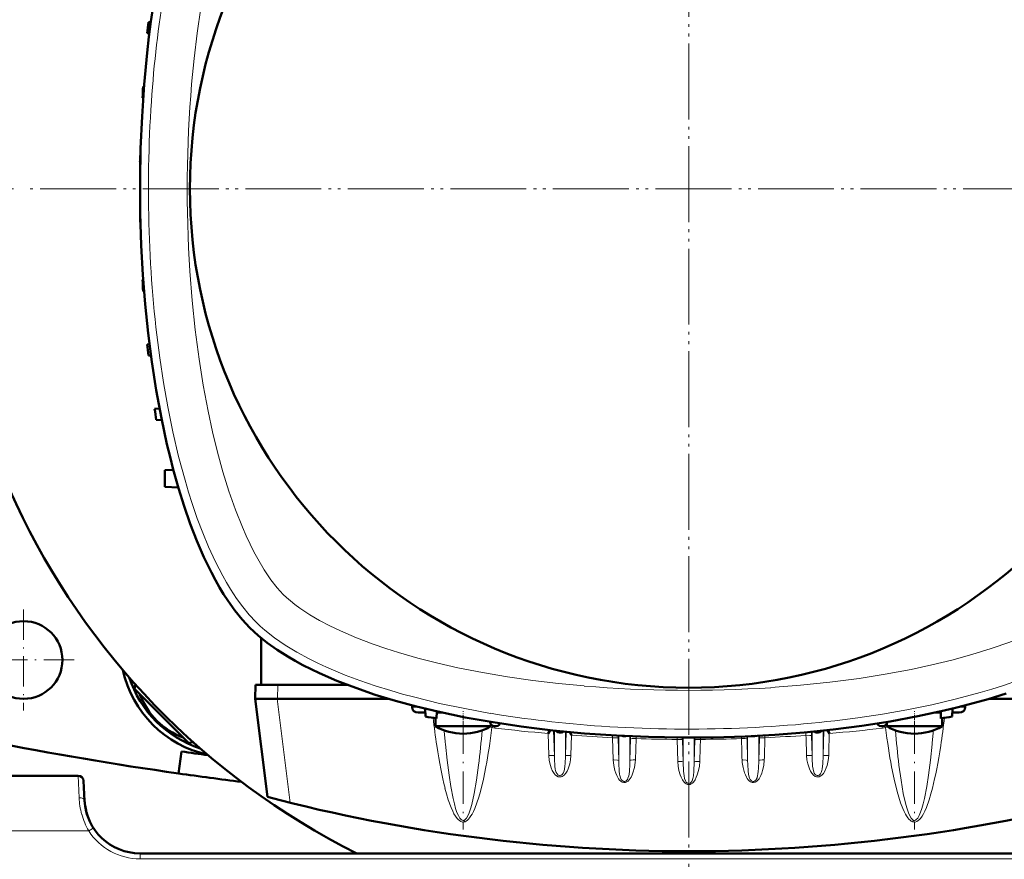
# Model space of a CAD drawing. Extents: x -1976 to 2357, y -1746 to 636.
# Tile 16 of 55: x -224 to -47, y -1379 to -1228. Entities that reach past the tile are written whole.
import ezdxf

# ---------------------------------------------------------------- set-up
doc = ezdxf.new("R2010")
doc.units = 0
doc.linetypes.add('DASHDOT', pattern=[18.5, 12, -3, 0.5, -3])

msp = doc.modelspace()

# ---------------------------------------------------------------- linework, layer by layer
at = {"color": 7, "linetype": 'DASHDOT', "lineweight": 18}
for p, q in [((-103.44, -1084.09), (-103.44, -1432.49)), ((-103.43, -1141.29), (-103.43, -1375.29)), ((70.76, -1258.29), (-277.64, -1258.29)), ((13.57, -1258.29), (-220.43, -1258.29))]:
    msp.add_line(p, q, dxfattribs=at)
at = {"color": 7, "lineweight": 50}
for p, q in [((-200.92, -1228.22), (-200.46, -1228.21)), ((-201.12, -1230.22), (-200.73, -1230.24)), ((-201.87, -1239.85), (-201.71, -1239.84)), ((-201.98, -1241.85), (-201.86, -1241.85)), ((-202.36, -1251.47), (-202.34, -1251.47)), ((-202.43, -1253.47), (-202.43, -1258.13)), ((-202.4, -1253.47), (-202.39, -1253.48)), ((-202.43, -1258.45), (-202.43, -1263.1)), ((-202.4, -1263.1), (-202.39, -1263.1)), ((-202.36, -1265.1), (-202.34, -1265.1)), ((-201.98, -1274.72), (-201.86, -1274.72)), ((-201.87, -1276.72), (-201.71, -1276.73)), ((-201.12, -1286.35), (-200.73, -1286.34)), ((-200.92, -1288.35), (-200.46, -1288.37)), ((-198.92, -1297.94), (-199.8, -1297.97)), ((-199.52, -1299.97), (-198.51, -1300.01)), ((-197.94, -1309.07), (-196.41, -1308.99)), ((-197.94, -1309.07), (-197.94, -1312.07)), ((-195.51, -1312.2), (-197.94, -1312.07)), ((-180.6, -1347.79), (-180.6, -1339.32)), ((-203.23, -1347.72), (-203.44, -1348.49)), ((-181.57, -1347.79), (-181.63, -1350.29)), ((-180.6, -1347.79), (-181.57, -1347.79)), ((-165.01, -1347.79), (-180.6, -1347.79)), ((-203.44, -1348.49), (-193.64, -1358.29)), ((-223.42, -1350.29), (-223.45, -1350.29)), ((-179.46, -1367.99), (-181.63, -1350.29)), ((-181.63, -1350.29), (-177.66, -1350.29)), ((-177.64, -1350.29), (-177.66, -1350.29)), ((-177.64, -1350.29), (-157.6, -1350.29)), ((-153.31, -1351.48), (-153.32, -1351.81)), ((-53.56, -1351.48), (-53.55, -1351.81)), ((-49.27, -1350.29), (-29.23, -1350.29)), ((-152.23, -1352.79), (-150.96, -1352.79)), ((-150.93, -1353.5), (-150.98, -1352.07)), ((-148.93, -1353.82), (-148.89, -1352.56)), ((-148.9, -1352.79), (-148.74, -1352.79)), ((-148.74, -1352.79), (-148.52, -1352.79)), ((-148.52, -1352.79), (-148.46, -1352.79)), ((-147.89, -1352.79), (-148.46, -1352.79)), ((-58.4, -1352.79), (-58.98, -1352.79)), ((-58.12, -1352.79), (-58.4, -1352.79)), ((-58.12, -1352.79), (-57.97, -1352.79)), ((-57.93, -1353.82), (-57.98, -1352.56)), ((-55.93, -1353.5), (-55.88, -1352.07)), ((-55.91, -1352.79), (-54.64, -1352.79)), ((-149.13, -1355.25), (-149.13, -1353.79)), ((-148.52, -1355.25), (-149.13, -1355.25)), ((-141.74, -1355.25), (-148.52, -1355.25)), ((-139.13, -1355.25), (-141.74, -1355.25)), ((-139.13, -1355.25), (-139.13, -1354.79)), ((-67.73, -1355.25), (-67.73, -1354.79)), ((-67.12, -1355.25), (-67.73, -1355.25)), ((-67.12, -1355.25), (-60.34, -1355.25)), ((-60.34, -1355.25), (-57.73, -1355.25)), ((-57.73, -1355.25), (-57.73, -1353.79)), ((-128.44, -1355.94), (-128.8, -1356.55)), ((-124.89, -1356.3), (-124.58, -1356.88)), ((-78.43, -1355.94), (-78.07, -1356.55)), ((-193.64, -1358.29), (-192.87, -1358.08)), ((-194.93, -1359.8), (-195.49, -1363.76)), ((-213.6, -1364.17), (-229.46, -1364.17)), ((-212.42, -1368.7), (-212.6, -1365.12)), ((-4.45, -1378.17), (-202.43, -1378.17))]:
    msp.add_line(p, q, dxfattribs=at)
at = {"color": 7, "linetype": 'DASHDOT', "lineweight": 18, "ltscale": 0.454999}
msp.add_line((-223.43, -1334.19), (-223.43, -1352.39), dxfattribs=at)
at = {"color": 7, "linetype": 'DASHDOT', "lineweight": 18, "ltscale": 0.455}
msp.add_line((-214.33, -1343.29), (-232.53, -1343.29), dxfattribs=at)
at = {"color": 7, "lineweight": 18}
for p, q in [((-177.57, -1347.79), (-177.64, -1350.29)), ((-175.36, -1369.04), (-177.66, -1350.29)), ((-153.32, -1351.81), (-152.02, -1351.81)), ((-54.85, -1351.81), (-53.55, -1351.81)), ((-138.83, -1355.09), (-138.93, -1355.49)), ((-138.38, -1355.25), (-138.42, -1355.58)), ((-68.49, -1355.25), (-68.45, -1355.58)), ((-68.04, -1355.09), (-67.94, -1355.49)), ((-128.8, -1356.55), (-128.68, -1360.51)), ((-127.82, -1356.01), (-127.68, -1360.59)), ((-127.68, -1356.02), (-127.68, -1360.59)), ((-125.69, -1356.23), (-125.69, -1360.59)), ((-125.69, -1360.59), (-125.56, -1356.24)), ((-124.69, -1360.51), (-124.58, -1356.88)), ((-117.17, -1356.89), (-117.17, -1357.31)), ((-116.19, -1356.94), (-116.18, -1357.39)), ((-116.06, -1356.95), (-116.06, -1361.42)), ((-114.06, -1357.05), (-114.06, -1361.42)), ((-113.95, -1357.56), (-113.94, -1357.05)), ((-92.92, -1357.56), (-92.93, -1357.05)), ((-92.81, -1357.05), (-92.81, -1361.42)), ((-90.81, -1356.95), (-90.81, -1361.42)), ((-90.68, -1356.94), (-90.69, -1357.39)), ((-89.69, -1356.89), (-89.7, -1357.31)), ((-82.29, -1356.88), (-82.31, -1356.33)), ((-81.18, -1360.59), (-81.29, -1356.96)), ((-81.18, -1356.23), (-81.18, -1360.59)), ((-79.05, -1356.01), (-79.19, -1360.59)), ((-79.19, -1356.02), (-79.19, -1360.59)), ((-117.17, -1357.31), (-117.06, -1361.33)), ((-116.18, -1357.39), (-116.06, -1361.42)), ((-114.06, -1361.42), (-113.95, -1357.56)), ((-113.06, -1361.33), (-112.95, -1357.47)), ((-112.95, -1357.47), (-112.94, -1357.1)), ((-105.55, -1357.28), (-105.55, -1357.61)), ((-105.55, -1357.61), (-105.43, -1361.61)), ((-104.56, -1357.28), (-104.55, -1357.7)), ((-104.55, -1357.7), (-104.43, -1361.7)), ((-104.43, -1357.29), (-104.43, -1361.7)), ((-102.44, -1357.29), (-102.44, -1361.7)), ((-102.32, -1357.7), (-102.44, -1361.7)), ((-102.31, -1357.28), (-102.32, -1357.7)), ((-101.32, -1357.28), (-101.32, -1357.61)), ((-93.92, -1357.47), (-93.93, -1357.1)), ((-92.81, -1361.42), (-92.92, -1357.56)), ((-90.69, -1357.39), (-90.81, -1361.42)), ((-213.6, -1364.18), (-213.41, -1368.15)), ((-211.68, -1374.12), (-229.51, -1374.12)), ((-211.09, -1373.74), (-211.68, -1374.12)), ((-210.84, -1373.59), (-211.09, -1373.74)), ((-202.43, -1379.17), (-202.43, -1378.17)), ((-4.45, -1379.17), (-202.43, -1379.17))]:
    msp.add_line(p, q, dxfattribs=at)
at = {"color": 7, "linetype": 'DASHDOT', "lineweight": 18, "ltscale": 0.073834}
msp.add_line((-144.13, -1355.49), (-144.13, -1352.54), dxfattribs=at)
at = {"color": 7, "linetype": 'DASHDOT', "lineweight": 18, "ltscale": 0.073831}
msp.add_line((-62.73, -1355.49), (-62.73, -1352.54), dxfattribs=at)
at = {"color": 7, "linetype": 'DASHDOT', "lineweight": 18, "ltscale": 0.487851}
msp.add_line((-144.13, -1354.36), (-144.13, -1373.87), dxfattribs=at)
at = {"color": 7, "linetype": 'DASHDOT', "lineweight": 18, "ltscale": 0.487872}
msp.add_line((-62.73, -1354.36), (-62.73, -1373.87), dxfattribs=at)
at = {"color": 7, "lineweight": 18}
for points in [[(-193.13, -1239.44), (-192.68, -1234.8), (-192.13, -1230.19), (-191.48, -1225.62), (-190.71, -1221.1), (-189.82, -1216.64), (-189, -1213), (-188.08, -1209.43), (-187.08, -1205.94), (-186.35, -1203.63), (-185.57, -1201.37), (-184.42, -1198.35), (-183.19, -1195.46), (-182.26, -1193.53), (-181.3, -1191.69), (-180.29, -1189.96)], [(-176.61, -1331.46), (-177.71, -1330.25), (-178.82, -1328.83), (-180.03, -1327.04), (-181.2, -1325.07), (-181.9, -1323.76), (-182.58, -1322.4), (-183.28, -1320.89), (-183.96, -1319.34), (-185.2, -1316.22), (-186.38, -1312.84), (-187.46, -1309.35), (-188.45, -1305.77), (-189.34, -1302.11), (-190.14, -1298.4), (-191.02, -1293.73), (-191.77, -1289.01), (-192.46, -1283.75), (-193.01, -1278.45), (-193.43, -1273.12)], [(-181.55, -1336.41), (-182.74, -1335.13), (-183.9, -1333.71), (-185.03, -1332.17), (-186.12, -1330.51), (-186.82, -1329.34), (-187.51, -1328.12), (-188.82, -1325.57), (-190.06, -1322.87), (-191.11, -1320.36), (-192.09, -1317.75), (-193.02, -1315.06), (-193.68, -1312.99), (-194.31, -1310.88), (-195.47, -1306.57), (-196.51, -1302.14), (-197.43, -1297.61), (-198.2, -1293.23), (-198.87, -1288.79)], [(-171.77, -1335.15), (-173.61, -1333.93), (-174.49, -1333.28), (-175.31, -1332.63), (-175.99, -1332.04), (-176.61, -1331.46)], [(-30.26, -1331.46), (-31.47, -1332.56), (-32.89, -1333.67), (-34.68, -1334.88), (-36.65, -1336.05), (-37.96, -1336.75), (-39.32, -1337.43), (-40.83, -1338.14), (-42.38, -1338.81), (-45.5, -1340.05), (-48.88, -1341.24), (-52.37, -1342.32), (-55.95, -1343.3), (-59.61, -1344.19), (-63.32, -1345), (-67.99, -1345.87), (-72.72, -1346.62), (-77.97, -1347.31), (-83.27, -1347.86), (-88.6, -1348.28)], [(-122.29, -1347.98), (-126.93, -1347.53), (-131.54, -1346.98), (-136.11, -1346.33), (-140.63, -1345.56), (-145.08, -1344.68), (-148.72, -1343.85), (-152.29, -1342.94), (-155.79, -1341.93), (-158.09, -1341.2), (-160.35, -1340.42), (-163.37, -1339.28), (-166.26, -1338.04), (-168.19, -1337.12), (-170.04, -1336.15), (-171.77, -1335.15)], [(-139.19, -1352.92), (-143.84, -1352.07), (-148.41, -1351.11), (-152.88, -1350.02), (-155.06, -1349.43), (-157.21, -1348.81), (-160.02, -1347.93), (-162.75, -1347), (-165.4, -1346), (-167.11, -1345.31), (-168.77, -1344.58), (-170.37, -1343.84), (-171.92, -1343.07), (-174.15, -1341.86), (-176.24, -1340.6), (-178.16, -1339.28), (-179.91, -1337.91), (-180.76, -1337.16), (-181.55, -1336.41)], [(-25.32, -1336.41), (-26.59, -1337.6), (-28.01, -1338.75), (-29.55, -1339.88), (-31.21, -1340.97), (-32.38, -1341.67), (-33.6, -1342.36), (-36.15, -1343.67), (-38.85, -1344.92), (-41.37, -1345.96), (-43.97, -1346.95), (-46.67, -1347.87), (-48.73, -1348.53), (-50.84, -1349.16), (-55.15, -1350.32), (-59.58, -1351.36), (-64.11, -1352.28), (-68.49, -1353.05), (-72.93, -1353.72)], [(-81.29, -1356.96), (-81.29, -1356.96), (-81.31, -1356.95), (-81.41, -1356.92), (-81.6, -1356.89), (-82.29, -1356.88)], [(-147.33, -1358.45), (-147.02, -1361.35), (-146.68, -1364.04), (-146.36, -1366.11)], [(-116.18, -1357.39), (-116.18, -1357.39), (-116.19, -1357.38), (-116.29, -1357.35), (-116.45, -1357.32), (-117.17, -1357.31)], [(-113.95, -1357.56), (-113.95, -1357.55), (-113.93, -1357.54), (-113.83, -1357.51), (-113.63, -1357.48), (-112.95, -1357.47)], [(-104.55, -1357.7), (-104.55, -1357.7), (-104.57, -1357.68), (-104.68, -1357.65), (-104.88, -1357.63), (-105.55, -1357.61)], [(-102.32, -1357.7), (-102.32, -1357.7), (-102.3, -1357.68), (-102.19, -1357.65), (-101.99, -1357.63), (-101.32, -1357.61)], [(-92.92, -1357.56), (-92.92, -1357.55), (-92.94, -1357.54), (-93.04, -1357.51), (-93.24, -1357.48), (-93.92, -1357.47)], [(-90.69, -1357.39), (-90.69, -1357.39), (-90.67, -1357.38), (-90.57, -1357.35), (-90.42, -1357.32), (-89.7, -1357.31)], [(-59.54, -1358.45), (-59.85, -1361.35), (-60.19, -1364.04), (-60.51, -1366.11)], [(-127.68, -1360.59), (-127.69, -1360.59), (-127.7, -1360.58), (-127.77, -1360.55), (-127.91, -1360.53), (-128.29, -1360.5), (-128.68, -1360.51)], [(-128.68, -1360.51), (-128.59, -1361.43), (-128.38, -1362.33), (-128.23, -1362.77), (-128.05, -1363.2), (-127.72, -1363.74), (-127.52, -1363.98), (-127.29, -1364.18), (-126.99, -1364.34), (-126.66, -1364.39), (-126.46, -1364.36), (-126.26, -1364.29), (-125.92, -1364.05), (-125.63, -1363.71), (-125.39, -1363.33), (-125.2, -1362.93), (-124.91, -1362.05), (-124.76, -1361.28), (-124.69, -1360.51)], [(-125.69, -1360.59), (-125.68, -1360.59), (-125.67, -1360.58), (-125.6, -1360.55), (-125.46, -1360.53), (-125.08, -1360.5), (-124.69, -1360.51)], [(-81.18, -1360.59), (-81.19, -1360.59), (-81.2, -1360.58), (-81.27, -1360.55), (-81.41, -1360.53), (-81.79, -1360.5), (-82.18, -1360.51)], [(-78.19, -1360.51), (-78.28, -1361.43), (-78.49, -1362.33), (-78.64, -1362.77), (-78.82, -1363.2), (-79.15, -1363.74), (-79.35, -1363.98), (-79.58, -1364.18), (-79.88, -1364.34), (-80.21, -1364.39), (-80.41, -1364.36), (-80.61, -1364.29), (-80.95, -1364.05), (-81.24, -1363.71), (-81.48, -1363.33), (-81.67, -1362.93), (-81.96, -1362.05), (-82.11, -1361.28), (-82.18, -1360.51)], [(-79.19, -1360.59), (-79.18, -1360.58), (-79.15, -1360.57), (-79.03, -1360.54), (-78.86, -1360.52), (-78.19, -1360.51)], [(-143.55, -1371.84), (-143.3, -1371.43), (-143.06, -1370.87), (-142.81, -1370.17), (-142.58, -1369.34), (-142.14, -1367.37), (-141.73, -1365), (-141.36, -1362.26)], [(-117.06, -1361.33), (-116.96, -1362.3), (-116.75, -1363.23), (-116.6, -1363.69), (-116.42, -1364.13), (-116.11, -1364.71), (-115.92, -1364.96), (-115.69, -1365.18), (-115.42, -1365.34), (-115.14, -1365.41), (-114.86, -1365.39), (-114.6, -1365.29), (-114.38, -1365.13), (-114.18, -1364.93), (-113.99, -1364.68), (-113.83, -1364.41), (-113.65, -1364.02), (-113.5, -1363.63), (-113.24, -1362.71), (-113.09, -1361.76), (-113.06, -1361.33)], [(-116.06, -1361.42), (-116.07, -1361.41), (-116.09, -1361.4), (-116.3, -1361.36), (-116.94, -1361.33), (-117.06, -1361.33)], [(-114.97, -1365.21), (-114.79, -1365.14), (-114.63, -1365), (-114.5, -1364.83), (-114.4, -1364.63), (-114.27, -1364.2), (-114.21, -1363.91), (-114.15, -1363.33), (-114.08, -1362.15), (-114.06, -1361.42)], [(-114.06, -1361.42), (-114.06, -1361.42), (-114.05, -1361.41), (-113.97, -1361.38), (-113.83, -1361.36), (-113.45, -1361.33), (-113.06, -1361.33)], [(-104.43, -1361.7), (-104.44, -1361.69), (-104.45, -1361.68), (-104.52, -1361.66), (-104.66, -1361.63), (-105.04, -1361.61), (-105.43, -1361.61)], [(-105.43, -1361.61), (-105.36, -1362.42), (-105.21, -1363.22), (-104.98, -1363.99), (-104.8, -1364.45), (-104.57, -1364.89), (-104.29, -1365.31), (-104.11, -1365.49), (-103.9, -1365.64), (-103.67, -1365.74), (-103.43, -1365.78)], [(-104.43, -1361.7), (-104.37, -1363.34), (-104.29, -1364.21), (-104.2, -1364.65), (-104.05, -1365.09), (-103.89, -1365.34), (-103.67, -1365.52), (-103.43, -1365.59)], [(-101.44, -1361.61), (-101.51, -1362.42), (-101.66, -1363.22), (-101.89, -1363.99), (-102.07, -1364.45), (-102.3, -1364.89), (-102.58, -1365.31), (-102.76, -1365.49), (-102.97, -1365.64), (-103.19, -1365.74), (-103.43, -1365.78)], [(-102.44, -1361.7), (-102.5, -1363.34), (-102.58, -1364.21), (-102.67, -1364.65), (-102.82, -1365.09), (-102.98, -1365.34), (-103.2, -1365.52), (-103.43, -1365.59)], [(-102.44, -1361.7), (-102.43, -1361.69), (-102.42, -1361.68), (-102.35, -1361.66), (-102.21, -1361.63), (-101.83, -1361.61), (-101.44, -1361.61)], [(-92.81, -1361.42), (-92.82, -1361.41), (-92.84, -1361.4), (-93.05, -1361.36), (-93.69, -1361.33), (-93.81, -1361.33)], [(-89.81, -1361.33), (-89.91, -1362.3), (-90.12, -1363.23), (-90.27, -1363.69), (-90.45, -1364.13), (-90.76, -1364.71), (-90.95, -1364.96), (-91.18, -1365.18), (-91.45, -1365.34), (-91.73, -1365.41), (-92.01, -1365.39), (-92.27, -1365.29), (-92.49, -1365.13), (-92.69, -1364.93), (-92.88, -1364.68), (-93.04, -1364.41), (-93.22, -1364.02), (-93.37, -1363.63), (-93.63, -1362.71), (-93.78, -1361.76), (-93.81, -1361.33)], [(-91.9, -1365.21), (-92.08, -1365.14), (-92.24, -1365), (-92.37, -1364.83), (-92.47, -1364.63), (-92.6, -1364.2), (-92.66, -1363.91), (-92.72, -1363.33), (-92.79, -1362.15), (-92.81, -1361.42)], [(-90.81, -1361.42), (-90.81, -1361.42), (-90.8, -1361.41), (-90.72, -1361.38), (-90.58, -1361.36), (-90.2, -1361.33), (-89.81, -1361.33)], [(-63.32, -1371.84), (-63.57, -1371.43), (-63.81, -1370.87), (-64.06, -1370.17), (-64.29, -1369.34), (-64.73, -1367.37), (-65.14, -1365), (-65.51, -1362.26)], [(-143.8, -1372.47), (-143.57, -1372.35), (-143.36, -1372.2), (-143.15, -1371.99), (-142.96, -1371.77), (-142.72, -1371.43), (-142.52, -1371.09), (-142.27, -1370.6), (-142.04, -1370.1), (-141.65, -1369.08), (-141.32, -1368.06), (-141.02, -1367.02), (-140.48, -1364.79), (-140.02, -1362.54)], [(-127.59, -1362.47), (-127.52, -1362.97), (-127.47, -1363.21), (-127.35, -1363.58)], [(-127.35, -1363.58), (-127.19, -1363.85), (-126.98, -1364.06), (-126.77, -1364.15)], [(-126.77, -1364.15), (-126.61, -1364.15), (-126.45, -1364.09), (-126.27, -1363.96), (-126.08, -1363.69)], [(-126.08, -1363.69), (-125.92, -1363.29), (-125.86, -1363.01), (-125.78, -1362.45)], [(-115.97, -1363.36), (-115.91, -1363.89), (-115.86, -1364.15), (-115.75, -1364.54), (-115.61, -1364.84), (-115.52, -1364.97), (-115.35, -1365.12), (-115.16, -1365.21), (-114.97, -1365.21)], [(-90.9, -1363.36), (-90.96, -1363.89), (-91.01, -1364.15), (-91.12, -1364.54), (-91.25, -1364.84), (-91.35, -1364.97), (-91.52, -1365.12), (-91.71, -1365.21), (-91.9, -1365.21)], [(-80.79, -1363.69), (-80.95, -1363.29), (-81.01, -1363.01), (-81.09, -1362.45)], [(-80.1, -1364.15), (-80.26, -1364.15), (-80.42, -1364.09), (-80.6, -1363.96), (-80.79, -1363.69)], [(-79.52, -1363.58), (-79.68, -1363.85), (-79.89, -1364.06), (-80.1, -1364.15)], [(-79.28, -1362.47), (-79.35, -1362.97), (-79.4, -1363.21), (-79.52, -1363.58)], [(-63.07, -1372.47), (-63.3, -1372.35), (-63.51, -1372.2), (-63.72, -1371.99), (-63.91, -1371.77), (-64.15, -1371.43), (-64.35, -1371.09), (-64.6, -1370.6), (-64.83, -1370.1), (-65.22, -1369.08), (-65.55, -1368.06), (-65.85, -1367.02), (-66.39, -1364.79), (-66.85, -1362.54)], [(-147.41, -1366.39), (-147.13, -1367.46), (-146.81, -1368.51), (-146.31, -1369.9), (-146.01, -1370.58), (-145.79, -1371.03), (-145.53, -1371.46), (-145.23, -1371.87), (-145.04, -1372.08), (-144.82, -1372.27), (-144.57, -1372.43), (-144.27, -1372.52), (-143.96, -1372.51), (-143.8, -1372.47)], [(-146.36, -1366.11), (-145.94, -1368.29), (-145.72, -1369.24), (-145.49, -1370.06), (-145.25, -1370.78), (-145, -1371.37), (-144.75, -1371.8), (-144.49, -1372.09), (-144.33, -1372.2), (-144.16, -1372.24), (-143.99, -1372.22)], [(-59.46, -1366.39), (-59.74, -1367.46), (-60.06, -1368.51), (-60.56, -1369.9), (-60.86, -1370.58), (-61.08, -1371.03), (-61.34, -1371.46), (-61.64, -1371.87), (-61.83, -1372.08), (-62.05, -1372.27), (-62.3, -1372.43), (-62.6, -1372.52), (-62.91, -1372.51), (-63.07, -1372.47)], [(-60.51, -1366.11), (-60.93, -1368.29), (-61.15, -1369.24), (-61.38, -1370.06), (-61.62, -1370.77), (-61.87, -1371.37), (-62.12, -1371.8), (-62.38, -1372.09), (-62.54, -1372.2), (-62.71, -1372.24), (-62.88, -1372.22)], [(-143.99, -1372.22), (-143.77, -1372.09), (-143.55, -1371.84)], [(-62.88, -1372.22), (-63.1, -1372.09), (-63.32, -1371.84)]]:
    msp.add_lwpolyline(points, dxfattribs=at)
at = {"color": 7, "lineweight": 50}
for points in [[(-199.68, -1222.97), (-200.45, -1228.08), (-200.81, -1230.9), (-201.14, -1233.74), (-201.68, -1239.47), (-202.07, -1245.24), (-202.32, -1251.04), (-202.43, -1256.86), (-202.39, -1262.68), (-202.21, -1268.49), (-201.92, -1273.81), (-201.51, -1279.08), (-200.97, -1284.32), (-200.31, -1289.5), (-199.51, -1294.62), (-198.58, -1299.65), (-197.57, -1304.34), (-197.02, -1306.65), (-196.43, -1308.93), (-195.48, -1312.29), (-194.46, -1315.56), (-193.36, -1318.73), (-192.17, -1321.79), (-190.91, -1324.72), (-189.56, -1327.51), (-188.83, -1328.88), (-188.08, -1330.21), (-187.35, -1331.41), (-186.6, -1332.56), (-185.33, -1334.35), (-184.01, -1336), (-182.63, -1337.48)], [(-182.63, -1337.48), (-181.14, -1338.86), (-179.5, -1340.19), (-177.7, -1341.46), (-175.77, -1342.68), (-174.43, -1343.46), (-173.04, -1344.21), (-171.57, -1344.96), (-170.05, -1345.68), (-166.93, -1347.03), (-163.52, -1348.34), (-159.98, -1349.55), (-156.31, -1350.66), (-152.55, -1351.68), (-148.69, -1352.61), (-146.25, -1353.14), (-143.77, -1353.64), (-138.75, -1354.53), (-133.65, -1355.3), (-130.82, -1355.66), (-127.98, -1355.99), (-122.25, -1356.53), (-116.48, -1356.93), (-110.68, -1357.18), (-104.86, -1357.28), (-99.04, -1357.25), (-93.23, -1357.07), (-87.92, -1356.78), (-82.64, -1356.36), (-77.4, -1355.82), (-72.22, -1355.16), (-67.1, -1354.37), (-62.08, -1353.44), (-57.38, -1352.42), (-55.07, -1351.87), (-52.79, -1351.28), (-49.44, -1350.34), (-46.17, -1349.31)]]:
    msp.add_lwpolyline(points, dxfattribs=at)
for centre, radius in [((-103.43, -1258.29), 90), ((-223.43, -1343.29), 7)]:
    msp.add_circle(centre, radius, dxfattribs=at)
for centre, radius, start, end in [((-103.44, -1258.29), 134, 296.5322, 243.4677), ((97.57, -1258.29), 300, 174.2488, 174.6326), ((97.57, -1258.29), 300, 176.4765, 176.8591), ((97.57, -1258.29), 300, 178.6988, 179.0808), ((-201.43, -1263.1), 1, 180.0772, 196.9461), ((97.57, -1258.29), 300, 180.9192, 181.3012), ((97.57, -1258.29), 300, 183.1409, 183.5235), ((97.57, -1258.29), 300, 185.3674, 185.7512), ((97.57, -1258.29), 300, 187.6021, 187.9876), ((-185.9, -1340.75), 20.1, 192.5027, 257.5032), ((-185.37, -1340.22), 20, 198.0752, 251.9307), ((-190.06, -1344.91), 13.2, 200.3802, 249.6198), ((-103.43, -1057.29), 300, 260.8898, 261.2765), ((-103.43, -1057.29), 300, 278.7235, 279.1102), ((-144.13, -1346.59), 10, 240, 270), ((-144.13, -1346.59), 10, 270, 300), ((-138.3, -1354.25), 1, 191.4887, 330), ((-68.57, -1354.25), 1, 210, 348.5114), ((-62.73, -1346.59), 10, 240, 270), ((-62.73, -1346.59), 10, 270, 300), ((-126.68, -1355.39), 1, 221.6126, 306.7162), ((-115.06, -1356.06), 1, 246.8763, 287.4426), ((-91.81, -1356.06), 1, 252.559, 293.1221), ((-80.18, -1355.39), 1, 233.2844, 318.3869), ((-103.43, -718.29), 652, 258.83079, 261.8831), ((-103.43, -718.29), 648, 261.8831, 262.31023), ((-213.6, -1365.17), 1, 3, 90), ((-103.43, -718.29), 652, 261.8831, 262.89082), ((-202.43, -1368.17), 10, 183, 270), ((-202.43, -1368.18), 10, 183.9422, 198.8098), ((-103.43, -1077.79), 300, 255.32, 284.68), ((-202.41, -1368.17), 10.02, 194.756, 198.7969)]:
    msp.add_arc(centre, radius, start, end, dxfattribs=at)
at = {"color": 7, "lineweight": 18}
for centre, radius, start, end in [((10.54, -1334.78), 161.22, 186.7462, 188.5467), ((-217.41, -1334.78), 161.22, 351.4533, 353.2538), ((53.57, -1338.93), 201.85, 184.8456, 185.5494), ((-303.53, -1342.53), 163.37, 353.0644, 355.2758), ((-138.48, -1354.22), 1.35, 234.6002, 250.4746), ((-103.43, -1056.92), 300.7, 263.3195, 265.1616), ((-103.43, -1056.92), 300.7, 265.9673, 267.3812), ((-39.91, -1355.74), 41.4, 180.6944, 181.6999), ((-68.98, -1351.11), 4.5, 276.6805, 283.2935), ((-68.39, -1354.22), 1.35, 289.5262, 305.3945), ((96.51, -1342.53), 163.22, 184.7279, 186.9413), ((-260.44, -1338.93), 201.85, 354.4506, 355.1544), ((-103.43, -1056.92), 300.7, 268.1866, 269.5974), ((-106.51, -1360.43), 21.17, 180.4253, 185.5172), ((-147.47, -1360.4), 21.78, 354.6176, 359.5018), ((-59.4, -1360.4), 21.78, 180.4982, 185.3824), ((-100.36, -1360.43), 21.17, 354.4828, 359.5747), ((-90.1, -1361.2), 25.96, 180.4973, 184.7844), ((-116.77, -1361.2), 25.96, 355.2156, 359.5027), ((-199.86, -1367.5), 13.58, 182.7354, 195.3114), ((-200.43, -1367.64), 12.98, 195.3711, 209.9371), ((-142.75, -1371.48), 1.45, 210.6768, 223.1147), ((-64.12, -1371.48), 1.45, 316.8774, 329.3325), ((-202.43, -1368.17), 11, 212.7709, 269.9923)]:
    msp.add_arc(centre, radius, start, end, dxfattribs=at)
for centre, major_axis, ratio, start_param, end_param in [((-171.8, -1258.09), (-0.08, -82.84), 0.351398, 4.269136, 4.52421), ((-166, -1258.3), (0.01, -79.94), 0.349164, 4.474079, 4.898746), ((-171.55, -1258.3), (0.01, -83.23), 0.352744, 4.522175, 5.087445), ((-103.42, -1320.86), (79.94, 0.01), 0.349164, 4.474079, 4.898746), ((-148.43, -1351.79), (0, 1), 0.866025, 2.577768, 3.101963), ((-103.63, -1326.65), (82.84, -0.08), 0.351398, 4.269136, 4.52421), ((-58.44, -1351.79), (0, 1), 0.866025, 3.181224, 3.705428), ((-103.42, -1326.4), (83.23, 0.01), 0.352744, 4.522175, 5.087444), ((-143.9, -1311.18), (-0.19, -61.27), 0.120604, 0.577016, 0.762779), ((-137.89, -1351.17), (-4.47, 0), 0.992546, 1.337092, 1.453325), ((-103.44, -1061.37), (-298.48, 0), 0.992546, 1.616846, 1.641707), ((-4881.43, -1496.4), (-4801.2, 0), 0.992546, 3.170112, 3.170874), ((4781.72, -1498.13), (-4861.89, 0), 0.992546, 6.253842, 6.254662), ((-103.44, -1061.32), (-298.53, 0), 0.992546, 1.655874, 1.68826), ((-62.97, -1311.18), (0.19, -61.27), 0.120604, 5.520407, 5.706169), ((-144.28, -1310.78), (0.13, -61.72), 0.121044, 5.602064, 5.834263), ((4384.53, -1487.42), (-4487.76, 0), 0.992546, 6.254039, 6.254936), ((-103.43, -1061.39), (-298.46, 0), 0.992546, 1.577876, 1.602684), ((-4646.07, -1489.32), (-4554.08, 0), 0.992546, 3.169911, 3.170766), ((4495.96, -1490.27), (-4587.61, 0), 0.992546, 6.25398, 6.254865), ((-62.59, -1310.78), (-0.13, -61.72), 0.121044, 0.448922, 0.681121), ((-213.41, -1368.75), (0.999, 0.052), 0.602126, 0.000227, 1.539305)]:
    msp.add_ellipse(centre, major_axis=major_axis, ratio=ratio, start_param=start_param, end_param=end_param, dxfattribs=at)
at = {"color": 7, "lineweight": 50}
for centre, major_axis, ratio, start_param, end_param in [((-201.44, -1253.47), (0, -0.999), 0.999391, 4.416449, 4.711037), ((-152.16, -1351.79), (1.14, 0.23), 0.853683, 2.936487, 4.481103), ((-54.71, -1351.79), (1.14, -0.23), 0.853683, 4.943675, 6.488291)]:
    msp.add_ellipse(centre, major_axis=major_axis, ratio=ratio, start_param=start_param, end_param=end_param, dxfattribs=at)

doc.saveas('drawing.dxf')
